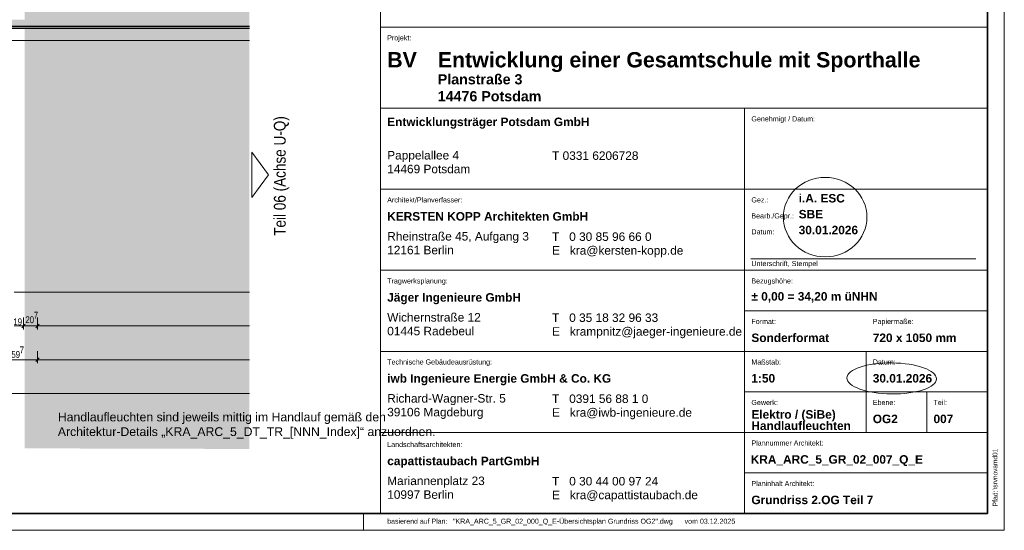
# Model space of a CAD drawing. Extents: x -420 to 300, y 62 to 1112.
# Tile 199 of 256: x 8 to 300, y 62 to 214. Entities that reach past the tile are written whole.
import ezdxf
from ezdxf.enums import TextEntityAlignment as Align
from ezdxf.lldxf.tags import DXFTag

# ---------------------------------------------------------------- set-up
doc = ezdxf.new("R2010")
doc.units = 0
doc.layers.get('0').update_dxf_attribs({"lineweight": 13})
for name, color, linetype, lineweight, true_color in [('00_E_ST_Handlaufleuchte_Bem', 7, 'Continuous', 5, 0x7d7d00), ('30 -33 Aussenwände- 7 Fassade_ Elemente', 7, 'Continuous', 9, 0x00aacc), ('30 -36 Dächer- 1 Konstruktion', 7, 'Continuous', 35, 0x6666cc), ('30 -36 Dächer- 3 Dachbeläge', 7, 'Continuous', 15, 0x9999ff), ('70 -76 Bemaßung- 2 Allgemein', 9, 'Continuous', 5, 0x808080), ('iwb_Layout BA_Markierung', 7, 'Continuous', 9, 0xbadcdc), ('iwb_Layout Text', 3, 'Continuous', 18, 0x00ff00)]:
    doc.layers.add(name, color=color, linetype=linetype, lineweight=lineweight, true_color=true_color)
for name, color, linetype, lineweight in [('iwb_Plankopf Linie', 7, 'Continuous', 13), ('iwb_Plankopf Rahmen', 7, 'Continuous', 35), ('iwb_Plankopf Text', 7, 'Continuous', 18)]:
    doc.layers.add(name, color=color, linetype=linetype, lineweight=lineweight)
doc.layers.add('X_Geometrie', color=3, linetype='Continuous', lineweight=13, true_color=0x00ff00, plot=False)
doc.styles.add('Arial Narrow', font='ARIALN.TTF')
doc.styles.add('Plankopf', font='arial.ttf')
doc.styles.get("Standard").update_dxf_attribs({"font": 'ARIALN.TTF'})
tags = doc.linetypes.add('Punkte_Nova', pattern=[4.8, 0.4, 0.2, -4, 0.2]).pattern_tags.tags
tags[10:11] = [DXFTag(74, 4), DXFTag(75, 0), DXFTag(340, '0'), DXFTag(46, 0.0), DXFTag(50, 0.0), DXFTag(44, 0.0), DXFTag(45, 0.0)]
tags[8:9] = [DXFTag(74, 4), DXFTag(75, 0), DXFTag(340, '0'), DXFTag(46, 0.0), DXFTag(50, 0.0), DXFTag(44, 0.0), DXFTag(45, 0.0)]
tags[6:7] = [DXFTag(74, 4), DXFTag(75, 0), DXFTag(340, '0'), DXFTag(46, 0.0), DXFTag(50, 0.0), DXFTag(44, 0.0), DXFTag(45, 0.0)]
tags[4:5] = [DXFTag(74, 4), DXFTag(75, 0), DXFTag(340, '0'), DXFTag(46, 0.0), DXFTag(50, 0.0), DXFTag(44, 0.0), DXFTag(45, 0.0)]

# ---------------------------------------------------------------- blocks, each defined once
blk = doc.blocks.new('Polygon-A06CPUWBL0', base_point=(9.64, 86.52))
at = {"color": 0, "linetype": 'ByBlock', "lineweight": -2, "ltscale": 0.13}
blk.add_solid([(9.81, 86.7), (9.64, 1083.81), (76.5, 86.52), (76.5, 1083.81)], dxfattribs=at)
blk = doc.blocks.new('Referenz-A06CPUWNL0', base_point=(-395.24, 76.95))
at = {"layer": '30 -33 Aussenwände- 7 Fassade_ Elemente', "color": 0, "linetype": 'Continuous', "ltscale": 0.13}
for p, q in [((76.5, 211.65), (-6.1, 211.65)), ((3.1, 211.65), (76.5, 211.65)), ((3.1, 211.05), (76.5, 211.05)), ((76.5, 207.51), (3.1, 207.51)), ((76.5, 207.51), (3.1, 207.51))]:
    blk.add_line(p, q, dxfattribs=at)
at = {"layer": '30 -36 Dächer- 1 Konstruktion', "color": 0, "linetype": 'Continuous', "ltscale": 0.35}
blk.add_line((-6.1, 211.65), (76.5, 211.65), dxfattribs=at)
at = {"layer": '30 -36 Dächer- 1 Konstruktion', "color": 0, "lineweight": 25}
for p, q in [((76.5, 211.65), (-6.1, 211.65)), ((-6.1, 211.65), (76.5, 211.65)), ((-6.1, 211.65), (76.5, 211.65)), ((76.5, 211.65), (-6.1, 211.65))]:
    blk.add_line(p, q, dxfattribs=at)
at = {"layer": '30 -36 Dächer- 1 Konstruktion', "color": 0, "lineweight": 5}
for p, q in [((76.5, 211.65), (-6.1, 211.65)), ((-6.1, 211.65), (76.5, 211.65)), ((-6.1, 211.65), (76.5, 211.65)), ((76.5, 211.65), (-6.1, 211.65))]:
    blk.add_line(p, q, dxfattribs=at)
at = {"layer": '30 -36 Dächer- 1 Konstruktion', "color": 0, "lineweight": -2}
for p, q in [((76.5, 211.65), (-6.1, 211.65)), ((-6.1, 211.65), (76.5, 211.65)), ((-6.1, 211.65), (76.5, 211.65)), ((76.5, 211.65), (-6.1, 211.65))]:
    blk.add_line(p, q, dxfattribs=at)
at = {"layer": '30 -36 Dächer- 1 Konstruktion', "color": 0}
blk.add_line((-6.1, 211.65), (76.5, 211.65), dxfattribs=at)
at = {"layer": '30 -36 Dächer- 3 Dachbeläge', "color": 0, "linetype": 'Continuous', "ltscale": 0.15}
blk.add_line((-6.7, 211.05), (76.5, 211.05), dxfattribs=at)
at = {"layer": '30 -36 Dächer- 3 Dachbeläge', "color": 0, "lineweight": 0}
for points in [[(-4.1, 211.05), (-4.1, 213.65), (76.5, 213.48)], [(76.5, 213.48), (-4.1, 213.65), (76.5, 213.65)], [(-4.1, 211.05), (76.5, 213.48), (76.5, 211.05)]]:
    blk.add_solid(points, dxfattribs=at)
at = {"layer": '70 -76 Bemaßung- 2 Allgemein', "color": 0, "linetype": 'Continuous', "ltscale": 0.13}
for p, q in [((76.5, 132.95), (6.76, 132.95)), ((8.44, 122.95), (6.76, 122.95)), ((10.5, 122.95), (8.44, 122.95)), ((8.5, 122.95), (10.56, 122.95)), ((9.5, 125.45), (9.5, 121.95)), ((9.5, 125.45), (9.5, 121.95)), ((12.58, 122.95), (10.56, 122.95)), ((14.64, 122.95), (12.58, 122.95)), ((12.64, 122.95), (14.7, 122.95)), ((13.64, 125.45), (13.64, 121.95)), ((13.64, 125.45), (13.64, 121.95)), ((76.5, 122.95), (14.7, 122.95)), ((13.64, 115.45), (13.64, 111.95)), ((13.64, 115.45), (13.64, 111.95)), ((12.58, 112.95), (2.76, 112.95)), ((14.64, 112.95), (12.58, 112.95)), ((12.64, 112.95), (14.7, 112.95)), ((76.5, 112.95), (14.7, 112.95)), ((76.5, 102.95), (2.76, 102.95))]:
    blk.add_line(p, q, dxfattribs=at)
at = {"layer": '70 -76 Bemaßung- 2 Allgemein', "color": 0, "linetype": 'Continuous', "lineweight": 20, "ltscale": 0.2}
for p, q in [((10.03, 123.48), (8.97, 122.42)), ((8.97, 122.42), (10.03, 123.48)), ((14.17, 123.48), (13.11, 122.42)), ((13.11, 122.42), (14.17, 123.48)), ((14.17, 113.48), (13.11, 112.42)), ((13.11, 112.42), (14.17, 113.48))]:
    blk.add_line(p, q, dxfattribs=at)
at = {"layer": '70 -76 Bemaßung- 2 Allgemein', "color": 0, "linetype": 'Continuous', "ltscale": 0.13, "char_height": 2.0138, "attachment_point": 1}
for s, insert in [('{\\fArial Narrow;20}', (10.06, 125.8)), ('{\\fArial Narrow;7}', (12.56, 127.14)), ('{\\fArial Narrow;19}', (6.49, 125.2)), ('{\\fArial Narrow;7}', (8.37, 116.87)), ('{\\fArial Narrow;59}', (5.9, 115.52))]:
    blk.add_mtext(s, dxfattribs=dict(at, insert=insert))

msp = doc.modelspace()

# ---------------------------------------------------------------- linework, layer by layer
at = {"layer": 'iwb_Layout Text', "linetype": 'Continuous', "ltscale": 0.18}
for p, q in [((82.12, 167.73), (77.24, 174.42)), ((77.24, 161.04), (77.24, 174.42)), ((77.24, 161.04), (82.12, 167.73))]:
    msp.add_line(p, q, dxfattribs=at)
at = {"layer": 'iwb_Plankopf Linie', "lineweight": 18, "ltscale": 0.18}
msp.add_line((115.35, 359.43), (115.35, 67.43), dxfattribs=at)
at = {"layer": 'iwb_Plankopf Linie', "ltscale": 0.13}
for p, q in [((295.35, 67.43), (295.35, 359.43)), ((115.35, 211.43), (295.35, 211.43)), ((115.35, 187.43), (295.35, 187.43)), ((223.35, 187.43), (223.35, 67.43)), ((115.35, 163.43), (295.35, 163.43)), ((115.35, 139.43), (295.35, 139.43)), ((223.35, 127.43), (295.35, 127.43)), ((115.35, 115.43), (295.35, 115.43)), ((259.35, 91.43), (259.35, 115.43)), ((223.35, 103.43), (295.35, 103.43)), ((277.35, 91.43), (277.35, 103.43)), ((115.35, 91.43), (295.35, 91.43)), ((223.35, 79.43), (295.35, 79.43)), ((115.35, 67.43), (295.35, 67.43))]:
    msp.add_line(p, q, dxfattribs=at)
at = {"layer": 'iwb_Plankopf Rahmen', "ltscale": 0.35}
for p, q in [((295.35, 359.43), (295.35, 67.43)), ((295.35, 91.43), (295.35, 79.43))]:
    msp.add_line(p, q, dxfattribs=at)
at = {"layer": 'iwb_Plankopf Rahmen', "color": 8, "lineweight": 5, "ltscale": 0.13, "true_color": 0x808080}
msp.add_line((110.35, 62.43), (110.35, 67.43), dxfattribs=at)
at = {"layer": 'iwb_Plankopf Rahmen', "color": 8, "lineweight": 13, "ltscale": 0.13, "true_color": 0x808080}
msp.add_lwpolyline([(300.35, 62.43), (-419.65, 62.43), (-419.65, 1112.43), (300.35, 1112.43), (300.35, 62.43)], close=True, dxfattribs=at)
at = {"layer": 'iwb_Plankopf Rahmen', "ltscale": 0.35}
msp.add_lwpolyline([(-399.65, 67.43), (-399.65, 1107.43), (295.35, 1107.43), (295.35, 67.43), (-399.65, 67.43)], close=True, dxfattribs=at)
at = {"layer": 'iwb_Plankopf Text', "linetype": 'Punkte_Nova', "ltscale": 0.18}
msp.add_line((291.87, 142.79), (225.23, 142.79), dxfattribs=at)
at = {"layer": 'X_Geometrie', "color": 6, "ltscale": 0.13, "true_color": 0xff00ff}
for centre, major_axis, ratio in [((247.23, 155.19), (12.38, 0), 0.95122), ((266.96, 107.41), (13.29, -0.14), 0.346583)]:
    msp.add_ellipse(centre, major_axis=major_axis, ratio=ratio, dxfattribs=at)

# ---------------------------------------------------------------- block references
at = {"color": 8, "lineweight": 13, "ltscale": 0.13, "true_color": 0x808080}
msp.add_blockref('Referenz-A06CPUWNL0', (-395.24, 76.95), dxfattribs=at)
at = {"layer": 'iwb_Layout BA_Markierung', "ltscale": 0.13}
msp.add_blockref('Polygon-A06CPUWBL0', (9.64, 86.52), dxfattribs=at)

# ---------------------------------------------------------------- texts
at = {"layer": '00_E_ST_Handlaufleuchte_Bem', "ltscale": 0.13, "char_height": 2.6, "attachment_point": 1}
for s, insert in [('{\\fArial;Handlaufleuchten sind jeweils mittig im Handlauf gemäß den }', (19.67, 97.29)), ('{\\fArial;Architektur-Details „KRA_ARC_5_DT_TR_[NNN_Index]“ anzuordnen.}', (19.67, 92.95))]:
    msp.add_mtext(s, dxfattribs=dict(at, insert=insert))
at = {"layer": 'iwb_Layout Text', "ltscale": 0.18}
msp.add_text('Teil 06 (Achse U-Q)', height=3.5, rotation=90, dxfattribs=at).set_placement((83.74, 149.66), align=Align.TOP_LEFT)
at = {"layer": 'iwb_Plankopf Text', "ltscale": 0.18, "insert": (296.89, 74.51), "char_height": 1.4, "attachment_point": 1, "rotation": 90, "line_spacing_factor": 1.002}
msp.add_mtext('{\\fArial Narrow;\\\\srvnovamd01\\Nova_MD\\TGA\\60202 Pro Potsdam\\04 NB GES Krampnitz\\09 NOVA\\60202-04_AP_NB GES Krampnitz\\TGA\\Elektro\\ELT_Grundrisse\\E_2OG_BEL-Terrassen.n4m009KRA_BEL_5_GR_02_007_P_A}', dxfattribs=at)
at = {"layer": 'iwb_Plankopf Text', "ltscale": 0.18, "attachment_point": 1, "style": 'Plankopf'}
for s, insert, char_height, line_spacing_factor in [('Projekt:', (117.35, 209.04), 1.51, 0.970891), ('\\fArial|b1|i0|c0|p34;BV', (117.35, 204.06), 4.531, 0.996218), ('\\fArial|b1|i0|c0|p34;Entwicklungsträger Potsdam GmbH', (117.35, 184.67), 2.5172, 0.996218), ('Genehmigt / Datum:', (225.35, 185.04), 1.5105, 0.970891), ('Pappelallee 4\\P14469 Potsdam', (117.35, 174.77), 2.5172, 0.970891), ('T 0331 6206728', (166.24, 174.66), 2.5172, 0.970891), ('Architekt/Planverfasser:', (117.35, 161.04), 1.5105, 0.970891), ('Gez.:', (225.35, 161.04), 1.51, 0.970891), ('\\fArial|b1|i0|c0|p34;KERSTEN KOPP Architekten GmbH', (117.35, 156.67), 2.5172, 0.996218), ('Bearb./Gepr.:', (225.35, 156.31), 1.5105, 0.970891), ('Rheinstraße 45, Aufgang 3\\P12161 Berlin', (117.35, 150.77), 2.5172, 0.970891), ('T   0 30 85 96 66 0\\PE   kra@kersten-kopp.de', (166.24, 150.66), 2.5172, 0.970891), ('Datum:', (225.35, 151.59), 1.51, 0.970891), ('Unterschrift, Stempel', (225.35, 142.19), 1.5105, 0.970891), ('Tragwerksplanung:', (117.35, 137.04), 1.5105, 0.970891), ('Bezugshöhe:', (225.35, 137.04), 1.5105, 0.970891), ('\\fArial|b1|i0|c0|p34;Jäger Ingenieure GmbH', (117.35, 132.67), 2.5172, 0.996218), ('Wichernstraße 12\\P01445 Radebeul', (117.35, 126.77), 2.5172, 0.970891), ('T   0 35 18 32 96 33\\PE   krampnitz@jaeger-ingenieure.de', (166.24, 126.66), 2.5172, 0.970891), ('Format:', (225.35, 125.04), 1.51, 0.970891), ('Papiermaße:', (261.35, 125.04), 1.5105, 0.970891), ('Technische Gebäudeausrüstung:', (117.35, 113.04), 1.5105, 0.970891), ('Maßstab:', (225.35, 113.04), 1.51, 0.970891), ('Datum:', (261.35, 113.04), 1.51, 0.970891), ('\\fArial|b1|i0|c0|p34;iwb Ingenieure Energie GmbH & Co. KG', (117.35, 108.67), 2.5172, 0.996218), ('Richard-Wagner-Str. 5\\P39106 Magdeburg', (117.35, 102.77), 2.5172, 0.970891), ('T   0391 56 88 1 0\\PE   kra@iwb-ingenieure.de', (166.24, 102.66), 2.5172, 0.970891), ('Gewerk:', (225.35, 101.04), 1.51, 0.970891), ('Ebene:', (261.35, 101.04), 1.51, 0.970891), ('Teil:', (279.35, 101.04), 1.51, 0.970891), ('Landschaftsarchitekten:', (117.35, 88.6), 1.5105, 0.970891), ('Plannummer Architekt:', (225.35, 89.04), 1.5105, 0.970891), ('\\fArial|b1|i0|c0|p34;capattistaubach PartGmbH', (117.35, 84.23), 2.5172, 0.996218), ('Mariannenplatz 23\\P10997 Berlin', (117.35, 78.34), 2.5172, 0.970891), ('T   0 30 44 00 97 24\\PE   kra@capattistaubach.de', (166.24, 78.23), 2.5172, 0.970891), ('Planinhalt Architekt:', (225.35, 77.04), 1.5105, 0.970891)]:
    msp.add_mtext(s, dxfattribs=dict(at, insert=insert, char_height=char_height, line_spacing_factor=line_spacing_factor))
at = {"layer": 'iwb_Plankopf Text', "ltscale": 0.18, "style": 'Plankopf'}
for s, insert, char_height, width, attachment_point, line_spacing_factor in [('\\fArial|b1|i0|c0|p34;Entwicklung einer Gesamtschule mit Sporthalle', (132.35, 204.06), 4.531, 161.2025, 1, 0.996218), ('\\fArial|b1|i0|c0|p34;Planstraße 3\\P14476 Potsdam', (132.35, 197.52), 3.0207, 88.9953, 1, 0.996218), ('\\fArial|b1|i0|c0|p34;i.A. ESC', (239.38, 160.76), 2.5172, 67.9984, 4, 0.996218), ('\\fArial|b1|i0|c0|p34;SBE', (239.38, 156.04), 2.5172, 67.9984, 4, 0.996218), ('\\fArial|b1|i0|c0|p34;30.01.2026', (239.38, 151.34), 2.5172, 67.9984, 4, 0.996218), ('\\fArial|b1|i0|c0|p34;± 0,00 = 34,20 m üNHN', (225.35, 131.43), 2.5172, 67.9984, 4, 0.996218), ('\\fArial|b1|i0|c0|p34;Sonderformat', (225.35, 119.43), 2.5172, 31.9966, 4, 0.996218), ('\\fArial|b1|i0|c0|p34;720 x 1050 mm', (261.35, 119.43), 2.5172, 31.9966, 4, 0.996218), ('\\fArial|b1|i0|c0|p34;1:50', (225.35, 107.43), 2.5172, 67.9984, 4, 0.996218), ('\\fArial|b1|i0|c0|p34;30.01.2026', (261.35, 107.43), 2.5172, 67.9984, 4, 0.996218), ('\\fArial|b1|i0|c0|p34;Elektro / (SiBe)\\PHandlaufleuchten', (225.35, 95.06), 2.5172, 67.9984, 4, 0.8), ('\\fArial|b1|i0|c0|p34;OG2', (261.35, 95.41), 2.5172, 7.9992, 4, 0.996218), ('\\fArial|b1|i0|c0|p34;007', (279.35, 95.41), 2.5172, 7.9992, 4, 0.996218), ('\\fArial|b1|i0|c0|p34;Grundriss 2.OG Teil 7', (225.35, 71.41), 2.5172, 67.9984, 4, 0.996218)]:
    msp.add_mtext(s, dxfattribs=dict(at, insert=insert, char_height=char_height, width=width, attachment_point=attachment_point, line_spacing_factor=line_spacing_factor))
at = {"layer": 'iwb_Plankopf Text', "ltscale": 0.18, "insert": (225.15, 84.68), "char_height": 2.52, "attachment_point": 1, "line_spacing_factor": 1.002}
msp.add_mtext('{\\fArial|b1|i0;KRA_ARC_5_GR_02_007_Q_E}', dxfattribs=at)
at = {"layer": 'iwb_Plankopf Text', "ltscale": 0.18, "insert": (296.89, 69.43), "char_height": 1.5, "attachment_point": 1, "rotation": 90, "style": 'Arial Narrow'}
msp.add_mtext('\\A1;{Pfad:}', dxfattribs=at)
at = {"layer": 'iwb_Plankopf Text', "ltscale": 0.18, "char_height": 1.5, "attachment_point": 1, "style": 'Plankopf'}
for s, insert in [('\\A1;{\\fFranklin Gothic Book|b0|i0|c0|p34;basierend auf Plan\\fArial Narrow|b0|i0|c0|p34;: }', (117.36, 65.87)), ('\\A1;{"KRA_ARC_5_GR_02_000_Q_E-Übersichtsplan Grundriss OG2".dwg      vom 03.12.2025\\fArial Narrow|b0|i0|c0|p34;\\P\\P}', (136.86, 65.87))]:
    msp.add_mtext(s, dxfattribs=dict(at, insert=insert))

doc.saveas('drawing.dxf')
